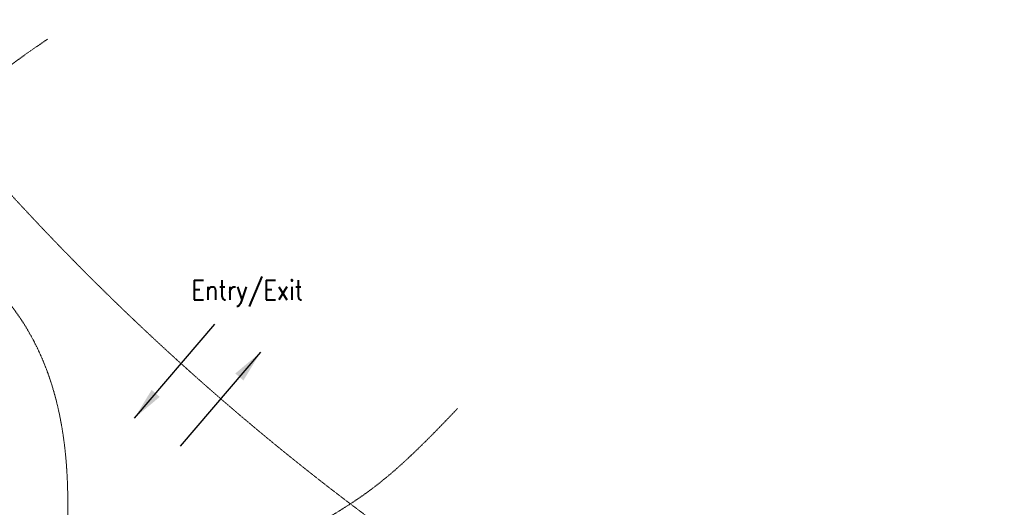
# Model space of a CAD drawing. Header units: millimetres. Extents: x 325 to 233617, y -9828 to 20555.
# Tile 23 of 45: x 120826 to 125364, y 14033 to 16279. Entities that reach past the tile are written whole.
import ezdxf

# ---------------------------------------------------------------- set-up
doc = ezdxf.new("R2010")
doc.units = ezdxf.units.MM
doc.header["$LTSCALE"] = 2.5
doc.linetypes.add('( Hidden )', pattern=[0.375, 0.25, -0.125])
for name, color, linetype, lineweight in [('ELEVATION 1', 143, 'Continuous', 18), ('HATCH MEDIUM', 251, 'Continuous', 5), ('ROOM TEXT', 7, 'Continuous', 5)]:
    doc.layers.add(name, color=color, linetype=linetype, lineweight=lineweight)
doc.styles.add('MTEXT', font='romans.shx', dxfattribs={"width": 0.85})
doc.styles.get("Standard").update_dxf_attribs({"font": 'GOTHIC.TTF'})
doc.dimstyles.new('AJKD_30', dxfattribs={"dimscale": 30, "dimtxt": 2, "dimasz": 1, "dimexe": 0.8, "dimexo": 0.8, "dimgap": 0.5, "dimtad": 1, "dimdec": 0, "dimzin": 0, "dimdsep": 46, "dimtxsty": 'Standard', "dimblk": 'ARCHTICK', "dimcen": 0.125, "dimclrd": 251, "dimclre": 251, "dimclrt": 42, "dimadec": 0, "dimazin": 0, "dimtfac": 1, "dimtdec": 0, "dimtix": 1, "dimtmove": 0, "dimatfit": 3, "dimfxl": 0, "dimtolj": 1, "dimtzin": 0, "dimarcsym": 0})

# ---------------------------------------------------------------- blocks, each defined once
blk = doc.blocks.new('_ArchTick')
at = {"color": 0, "linetype": 'ByBlock', "const_width": 0.15}
blk.add_lwpolyline([(-0.5, -0.5), (0.5, 0.5)], dxfattribs=at)

msp = doc.modelspace()

# ---------------------------------------------------------------- linework, layer by layer
at = {"layer": 'ELEVATION 1', "linetype": '( Hidden )', "ltscale": 4}
msp.add_spline([(120954.1, 16189.2), (120496.6, 15708.2), (120498.9, 15411.9), (120831.7, 14898.8), (120929.6, 13034.1), (120738.2, 11044), (120984.1, 6514.2), (121163.5, 8156.7), (121200.2, 11386.8), (121293.3, 12833.9), (121955.2, 13797.9), (122431.3, 14104.8), (122844, 14487.8)], degree=3, dxfattribs=at)
at = {"layer": 'HATCH MEDIUM', "linetype": '( Hidden )'}
msp.add_lwpolyline([(118053.7, 20555, 0.012104), (118204.4, 20008), (118426.5, 19344.1, 0.171223), (123402.6, 13338.1), (124013.5, 12996.4, 0.03154), (125364.3, 12398.1)], format="xyb", dxfattribs=at)

# ---------------------------------------------------------------- texts
at = {"layer": 'ROOM TEXT', "insert": (121407.2, 14958.5, 0.2), "char_height": 90, "attachment_point": 7, "style": 'MTEXT'}
msp.add_mtext_dynamic_manual_height_columns('\\A1;{\\W3.404773; }Entry/Exit', width=1162.931, gutter_width=1.8, heights=[0], dxfattribs=at)

# ---------------------------------------------------------------- leaders
at = {"layer": 'ELEVATION 1', "ltscale": 4}
for points in [[(121355, 14443.9), (121726, 14875.8)], [(121936.1, 14747), (121565.1, 14315.1)]]:
    msp.add_leader(points, dimstyle='AJKD_30', override={"dimasz": 5, "dimtad": 0, "dimclrd": 256, "dimfxl": 0.18, "dimfxlon": 1, "dimarcsym": 2}, dxfattribs=at)

doc.saveas('drawing.dxf')
